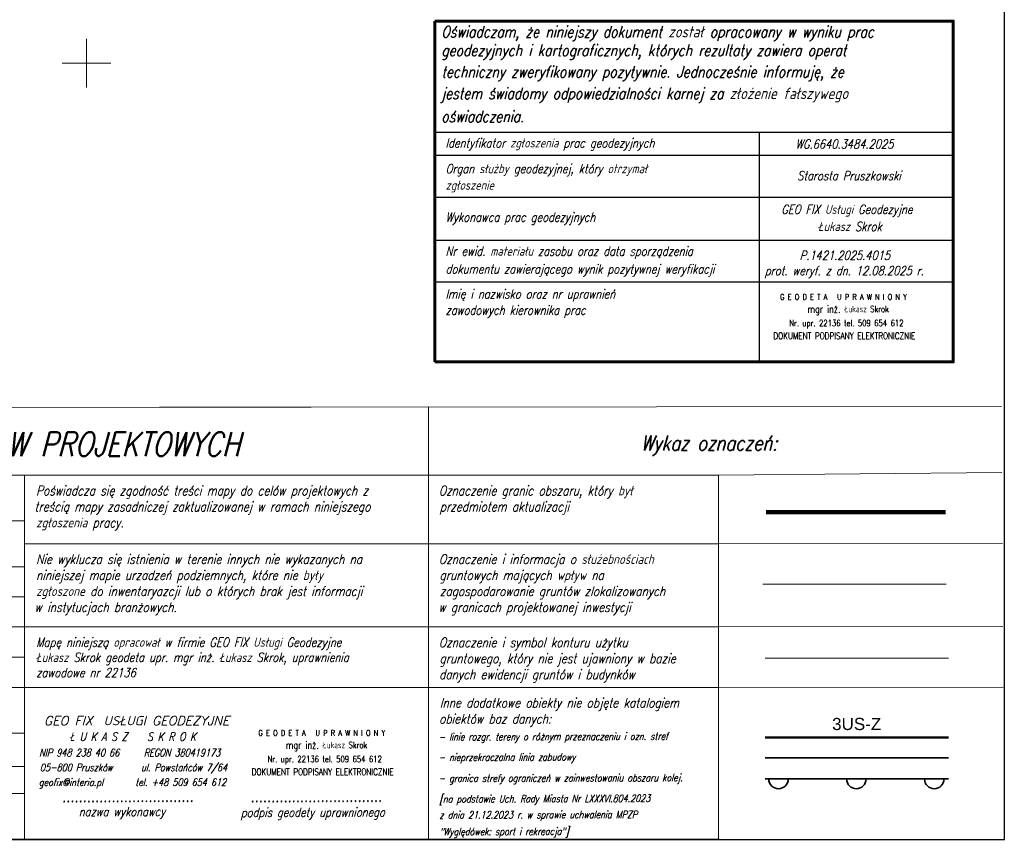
# Model space of a CAD drawing. Extents: x 7487549 to 7487844, y 5781020 to 5781260.
# Tile 12 of 13: x 7487743 to 7487844, y 5781020 to 5781104. Entities that reach past the tile are written whole.
import ezdxf
from ezdxf.enums import TextEntityAlignment as Align

# ---------------------------------------------------------------- set-up
doc = ezdxf.new("R2010")
doc.units = 0
doc.header["$MEASUREMENT"] = 0
doc.linetypes.add('1', pattern=[0])
doc.layers.get('0').update_dxf_attribs({"linetype": 'CONTINUOUS'})
for name, color, linetype, lineweight in [('! strefy mpzp', 150, 'CONTINUOUS', 50), ('__RAMKA', 7, 'CONTINUOUS', 18), ('ramka_dobra', 7, 'CONTINUOUS', 18)]:
    doc.layers.add(name, color=color, linetype=linetype, lineweight=lineweight)
for name, color, linetype in [('!ramki', 7, 'CONTINUOUS'), ('Nieprzekraczalna linia zabudowy', 7, 'CONTINUOUS'), ('ogrodzenie trwałe (linia)', 7, '902-1000')]:
    doc.layers.add(name, color=color, linetype=linetype)
doc.styles.add('KLASY', font='simplex.shx', dxfattribs={"width": 0.8, "oblique": 15.00003, "height": 1.25})
doc.styles.add('pieczątka uprawniony', font='arial.ttf', dxfattribs={"width": 0.8})
doc.styles.get("Standard").update_dxf_attribs({"font": 'arial.ttf'})
doc.linetypes.add('3117-500', pattern='A,2.5,0,[3,ksztalty.shx,S=1,R=-90,X=0,Y=0],2.5', length=5)
doc.linetypes.add('902-1000', pattern='A,5,0,[1,ksztalty.shx,S=1,R=0,X=0,Y=0],5', length=10)

# ---------------------------------------------------------------- blocks, each defined once
blk = doc.blocks.new('*U299')
at = {"layer": '__RAMKA', "style": 'KLASY', "oblique": 15.00003, "width": 0.8}
for s, p in [('Poświadcza się zgodność treści mapy do celów projektowych z', (1568.797894, -7026.571303)), ('treścią mapy zasadniczej zaktualizowanej w ramach niniejszego', (1568.53367, -7029.23797)), ('zgłoszenia pracy.', (1568.797894, -7031.904637))]:
    blk.add_text(s, height=1.6, dxfattribs=at).set_placement(p)
blk = doc.blocks.new('*U300')
at = {"layer": '__RAMKA', "style": 'KLASY', "oblique": 15.00003, "width": 0.8}
for s, p in [('Nie wyklucza się istnienia w terenie innych nie wykazanych na', (1568.797894, -7037.99943)), ('niniejszej mapie urzadzeń podziemnych, które nie były', (1568.797894, -7040.666096)), ('zgłoszone do inwentaryazcji lub o których brak jest informacji', (1568.797894, -7043.332763)), ('w instytucjach branżowych.', (1568.554085, -7045.99943))]:
    blk.add_text(s, height=1.6, dxfattribs=at).set_placement(p)
blk = doc.blocks.new('*U301')
at = {"layer": '__RAMKA', "style": 'KLASY', "oblique": 15.00003, "width": 0.8}
for s, p in [('Oznaczenie granic obszaru, który był', (1635.944177, -7026.571608)), ('przedmiotem aktualizacji', (1636.107206, -7029.238274))]:
    blk.add_text(s, height=1.6, dxfattribs=at).set_placement(p)
blk = doc.blocks.new('*U302')
at = {"layer": '__RAMKA', "style": 'KLASY', "oblique": 15.00003, "width": 0.8}
for s, p in [('Oznaczenie i informacja o służebnościach', (1635.9574, -7037.99943)), ('gruntowych mających wpływ na', (1636.060063, -7040.666096)), ('zagospodarowanie gruntów zlokalizowanych', (1636.120429, -7043.332763)), ('w granicach projektowanej inwestycji', (1635.876619, -7045.99943))]:
    blk.add_text(s, height=1.6, dxfattribs=at).set_placement(p)
blk = doc.blocks.new('*U303')
at = {"layer": '__RAMKA', "style": 'KLASY', "oblique": 15.00003, "width": 0.8}
for s, p in [('Oznaczenie i symbol konturu użytku', (1635.9574, -7051.884144)), ('gruntowego, który nie jest ujawniony w bazie', (1636.060063, -7054.550811)), ('danych ewidencji gruntów i budynków', (1635.998231, -7057.217478))]:
    blk.add_text(s, height=1.6, dxfattribs=at).set_placement(p)
blk = doc.blocks.new('*U304')
at = {"layer": '__RAMKA', "style": 'KLASY', "oblique": 15.00003, "width": 0.8}
blk.add_text('Wykaz oznaczeń:', height=2.5, dxfattribs=at).set_placement((1663.772056, -7019.089667))
blk = doc.blocks.new('*U313')
at = {"layer": '__RAMKA', "style": 'KLASY', "oblique": 15.00003, "width": 0.8}
for s, p in [('Inne dodatkowe obiekty nie objęte katalogiem', (1636.120429, -7061.941016)), ('obiektów baz danych:', (1635.998231, -7064.607682))]:
    blk.add_text(s, height=1.6, dxfattribs=at).set_placement(p)

msp = doc.modelspace()

# ---------------------------------------------------------------- linework, layer by layer
at = {"layer": '! strefy mpzp'}
msp.add_lwpolyline([(7487819.7, 5781030.8), (7487838.51, 5781030.8)], dxfattribs=at)
msp.add_lwpolyline([(7487549.26, 5781020.33), (7487844.26, 5781020.33), (7487844.26, 5781260.33), (7487549.26, 5781260.33)], close=True)
at = {"linetype": 'Continuous', "lineweight": 18, "ltscale": 0.5}
for points in [[(7487750, 5781097.5), (7487750, 5781100), (7487750, 5781102.5)], [(7487747.5, 5781100), (7487750, 5781100), (7487752.5, 5781100)]]:
    msp.add_lwpolyline(points, dxfattribs=at)
at = {"layer": 'Nieprzekraczalna linia zabudowy', "color": 150, "linetype": '3117-500', "lineweight": 35, "flags": 128}
msp.add_lwpolyline([(7487819.7, 5781028.69), (7487838.51, 5781028.69)], dxfattribs=at)
at = {"layer": 'Nieprzekraczalna linia zabudowy', "color": 150, "lineweight": 35, "flags": 128}
msp.add_lwpolyline([(7487819.7, 5781026.53), (7487838.51, 5781026.53)], dxfattribs=at)
at = {"layer": 'Nieprzekraczalna linia zabudowy', "color": 150, "lineweight": 35}
for centre in [(7487821.06, 5781026.53), (7487829.06, 5781026.53), (7487837.06, 5781026.53)]:
    msp.add_arc(centre, 1, 180, 0, dxfattribs=at)
at = {"layer": 'ogrodzenie trwałe (linia)', "color": 1, "linetype": 'Continuous'}
msp.add_line((7487785.75, 5781090.57), (7487839.02, 5781090.57), dxfattribs=at)
at = {"layer": 'ogrodzenie trwałe (linia)', "color": 1, "linetype": 'Continuous', "lineweight": 60}
for points in [[(7487785.75, 5781104.34), (7487839.02, 5781104.34), (7487839.02, 5781069.34), (7487785.75, 5781069.34)], [(7487785.75, 5781104.34), (7487785.75, 5781069.34)]]:
    msp.add_lwpolyline(points, dxfattribs=at)
at = {"layer": 'ogrodzenie trwałe (linia)', "color": 1, "linetype": 'Continuous'}
for points in [[(7487785.75, 5781092.92), (7487839.02, 5781092.92)], [(7487819.07, 5781092.92), (7487819.07, 5781069.34)], [(7487785.75, 5781086.26), (7487839.02, 5781086.26)], [(7487839.02, 5781081.82), (7487785.75, 5781081.82)], [(7487785.75, 5781077.55), (7487839.02, 5781077.55)], [(7487785.75, 5781069.34), (7487839.02, 5781069.34)], [(7487785.75, 5781069.34), (7487839.02, 5781069.34)]]:
    msp.add_lwpolyline(points, dxfattribs=at)
at = {"layer": 'ramka_dobra', "color": 18, "true_color": 0x000000}
msp.add_line((7487814.91, 5781035.93), (7487844.15, 5781035.96), dxfattribs=at)
for points in [[(7487702.15, 5781064.63), (7487843.97, 5781064.78)], [(7487814.91, 5781057.72), (7487844.01, 5781057.98)], [(7487814.91, 5781042.13), (7487844.11, 5781042.17)]]:
    msp.add_lwpolyline(points, dxfattribs=at)
at = {"layer": 'ramka_dobra', "color": 18, "true_color": 0x000000, "flags": 128}
for points in [[(7487724.36, 5781057.72), (7487743.62, 5781057.72), (7487743.62, 5781020.34), (7487724.36, 5781020.34), (7487724.36, 5781025.04), (7487743.62, 5781025.04), (7487743.62, 5781027.8), (7487724.36, 5781027.8), (7487724.36, 5781031.23), (7487743.62, 5781031.23), (7487743.62, 5781035.93), (7487724.36, 5781035.93), (7487724.36, 5781039.03), (7487743.62, 5781039.03), (7487743.62, 5781042.13), (7487724.36, 5781042.13), (7487724.36, 5781045.22), (7487743.62, 5781045.22), (7487743.62, 5781048.32), (7487724.36, 5781048.32), (7487724.36, 5781053.02), (7487743.62, 5781053.02)], [(7487743.62, 5781057.72), (7487785.1, 5781057.72), (7487785.1, 5781057.72), (7487785.1, 5781050.68), (7487743.62, 5781050.68)], [(7487785.1, 5781050.68), (7487785.1, 5781042.13), (7487743.62, 5781042.13)], [(7487819.47, 5781046.54), (7487838.28, 5781046.54)], [(7487743.62, 5781035.93), (7487785.1, 5781035.93), (7487785.1, 5781042.13)], [(7487819.7, 5781038.94), (7487838.51, 5781038.94)]]:
    msp.add_lwpolyline(points, dxfattribs=at)
at = {"layer": 'ramka_dobra', "color": 96, "linetype": '1', "lineweight": 100, "true_color": 0x008000, "flags": 128}
msp.add_lwpolyline([(7487819.8, 5781053.92), (7487838.23, 5781053.92)], dxfattribs=at)
at = {"layer": 'ramka_dobra'}
msp.add_lwpolyline([(7487814.91, 5781050.68), (7487844.06, 5781050.71)], dxfattribs=at)
at = {"layer": 'ramka_dobra', "color": 18, "true_color": 0x000000}
for points in [[(7487702.15, 5781057.72), (7487785.1, 5781057.72), (7487785.1, 5781064.72), (7487702.15, 5781064.63)], [(7487702.15, 5781057.72), (7487785.1, 5781057.72), (7487785.1, 5781064.72), (7487702.15, 5781064.63)], [(7487785.1, 5781057.72), (7487814.91, 5781057.72), (7487814.91, 5781035.93), (7487785.1, 5781035.93)], [(7487785.1, 5781057.72), (7487814.91, 5781057.72), (7487814.91, 5781050.68), (7487785.1, 5781050.68)], [(7487785.1, 5781050.68), (7487814.91, 5781050.68), (7487814.91, 5781042.13), (7487785.1, 5781042.13)], [(7487743.62, 5781035.93), (7487785.1, 5781035.93), (7487785.1, 5781020.34), (7487743.62, 5781020.34)], [(7487785.1, 5781035.93), (7487814.91, 5781035.93), (7487814.91, 5781020.34), (7487785.1, 5781020.34)]]:
    msp.add_3dface(points, dxfattribs=at)

# ---------------------------------------------------------------- block references
at = {"layer": 'ramka_dobra', "color": 18, "true_color": 0x000000, "xscale": 0.616, "yscale": 0.616, "zscale": 0.616}
for name, p in [('*U304', (7486782.06, 5785384.01)), ('*U299', (7486778.43, 5785384.01)), ('*U301', (7486778.43, 5785384.01)), ('*U300', (7486778.43, 5785384.01)), ('*U302', (7486778.43, 5785384.01)), ('*U303', (7486778.43, 5785384.01)), ('*U313', (7486778.43, 5785384.01))]:
    msp.add_blockref(name, p, dxfattribs=at)

# ---------------------------------------------------------------- texts
at = {"layer": '! strefy mpzp'}
msp.add_text('3US-Z', height=1.25, dxfattribs=at).set_placement((7487826.57, 5781031.55))
at = {"layer": '!ramki', "color": 172, "linetype": 'Continuous', "lineweight": 18, "ltscale": 0.5, "char_height": 0.68, "attachment_point": 1, "line_spacing_factor": 1.2, "style": 'pieczątka uprawniony'}
for insert in [(7487799.34, 5781076.3), (7487745.76, 5781031.54)]:
    msp.add_mtext_dynamic_manual_height_columns('\\A1;\\pi21.89298;{\\Fsimplex|c0;\\H0.85x;G\\Fsimplex|c238; \\Fsimplex|c0;E\\Fsimplex|c238; \\Fsimplex|c0;O\\Fsimplex|c238; \\Fsimplex|c0;D\\Fsimplex|c238; \\Fsimplex|c0;E\\Fsimplex|c238; \\Fsimplex|c0;T\\Fsimplex|c238; \\Fsimplex|c0;A\\Fsimplex|c238;   \\Fsimplex|c0;U\\Fsimplex|c238; \\Fsimplex|c0;P\\Fsimplex|c238; \\Fsimplex|c0;R\\Fsimplex|c238; \\Fsimplex|c0;A\\Fsimplex|c238; \\Fsimplex|c0;W\\Fsimplex|c238; \\Fsimplex|c0;N\\Fsimplex|c238; \\Fsimplex|c0;I\\Fsimplex|c238; \\Fsimplex|c0;O\\Fsimplex|c238; \\Fsimplex|c0;N\\Fsimplex|c238; \\Fsimplex|c0;Y\\P\\pi24.70693;\\H1.2941x;mgr inż. \\H0.86364x;Łukasz Skrok\\P\\pi22.8282;Nr. upr. 22136\\Fsimplex|c238; \\Fsimplex|c0;tel. 509 654 612\\Fsimplex|c238;\\P\\pi21.19905;\\H1.0526x;\\C8;DOKUMENT PODPISANY ELEKTRONICZNIE}', width=58.847, gutter_width=3.75, heights=[16.01], dxfattribs=dict(at, insert=insert))
at = {"layer": '__RAMKA', "color": 1, "style": 'KLASY', "oblique": 15, "width": 0.8}
for s, height, p in [('Oświadczam, że niniejszy dokument został opracowany w wyniku prac', 1.1628, (7487786.42, 5781102.66)), ('geodezyjnych i kartograficznych, których rezultaty zawiera operat ', 1.1628, (7487786.42, 5781100.75)), ('techniczny zweryfikowany pozytywnie. Jednocześnie informuję, że', 1.1628, (7487786.42, 5781098.54)), ('jestem świadomy odpowiedzialności karnej za złożenie fałszywego', 1.1628, (7487786.42, 5781096.33)), ('oświadczenia.', 1.1628, (7487786.42, 5781093.96)), ('Identyfikator zgłoszenia prac geodezyjnych', 0.9302, (7487786.87, 5781091.36)), ('Organ służby geodezyjnej, który otrzymał', 0.9302, (7487786.87, 5781088.72)), ('zgłoszenie', 0.93, (7487786.87, 5781087.02)), ('Wykonawca prac geodezyjnych', 0.9302, (7487786.87, 5781083.74)), ('Nr ewid. materiału zasobu oraz data sporządzenia ', 0.9302, (7487786.87, 5781080.25)), ('dokumentu zawierającego wynik pozytywnej weryfikacji', 0.9302, (7487786.87, 5781078.42)), ('Imię i nazwisko oraz nr uprawnień', 0.9302, (7487786.87, 5781075.86)), ('zawodowych kierownika prac', 0.9302, (7487786.87, 5781074.19))]:
    msp.add_text(s, height=height, dxfattribs=at).set_placement(p)
at = {"layer": '__RAMKA', "color": 5, "style": 'KLASY', "oblique": 15, "width": 0.8}
for s, p in [('WG.6640.3484.2025', (7487822.82, 5781091.24)), ('Starosta Pruszkowski', (7487822.98, 5781088)), ('GEO FIX Usługi Geodezyjne', (7487821.36, 5781084.54)), ('Łukasz Skrok', (7487825.12, 5781082.78)), ('P.1421.2025.4015', (7487823.24, 5781079.81)), ('prot. weryf. z dn. 12.08.2025 r.', (7487819.66, 5781078.24))]:
    msp.add_text(s, height=0.9302, dxfattribs=at).set_placement(p)
at = {"layer": '__RAMKA', "linetype": 'Continuous', "style": 'KLASY', "oblique": 15, "width": 0.8}
for s, p in [('- linie rozgr. tereny o różnym przeznaczeniu i ozn. stref', (7487786.15, 5781030.47)), ('- nieprzekraczalna linia zabudowy ', (7487786.15, 5781028.37)), ('- granica strefy ograniczeń w zainwestowaniu obszaru kolej.', (7487786.15, 5781026.21)), ('[na podstawie Uch. Rady Miasta Nr LXXXVI.804.2023 ', (7487786.24, 5781024.1)), ('z dnia 21.12.2023 r. w sprawie uchwalenia MPZP ', (7487786.24, 5781022.45)), ('"Wyględówek: sport i rekreacja"]', (7487786.24, 5781020.74))]:
    msp.add_text(s, height=0.75, rotation=0.1873, dxfattribs=at).set_placement(p)
at = {"layer": 'ramka_dobra', "color": 18, "linetype": 'Continuous', "true_color": 0x000000, "style": 'KLASY', "oblique": 15, "width": 0.8}
msp.add_text('MAPA DO CELÓW PROJEKTOWYCH', height=2.464, dxfattribs=at).set_placement((7487743.87, 5781060.91), align=Align.MIDDLE_CENTER)
at = {"layer": 'ramka_dobra', "color": 18, "true_color": 0x000000, "style": 'KLASY', "oblique": 15, "width": 0.8}
for s, p in [('Mapę niniejszą opracował w firmie GEO FIX Usługi Geodezyjne', (7487744.81, 5781040.1)), ('Łukasz Skrok geodeta upr. mgr inż. Łukasz Skrok, uprawnienia', (7487744.81, 5781038.54)), ('zawodowe nr 22136', (7487744.81, 5781036.98))]:
    msp.add_text(s, height=0.9363, dxfattribs=at).set_placement(p)
at = {"layer": 'ramka_dobra', "color": 5, "ltscale": 1.2, "style": 'KLASY', "oblique": 15}
for s, height, p in [('GEO FIX', 0.941, (7487745.62, 5781032.04)), (' USŁUGI GEODEZYJNE', 0.9413, (7487751.09, 5781032.04))]:
    msp.add_text(s, height=height, dxfattribs=at).set_placement(p)
at = {"layer": 'ramka_dobra', "color": 5, "style": 'KLASY', "oblique": 15, "width": 0.8}
for s, height, p in [('Ł U K A S Z   S K R O K', 0.8688, (7487748.26, 5781030.44)), ('NIP 948 238 40 66    REGON 380419173', 0.7602, (7487745.14, 5781028.85)), ('05-800 Pruszków     ul. Powstańców 7/64', 0.7602, (7487745.2, 5781027.33)), ('geofix@interia.pl      tel. +48 509 654 612', 0.7602, (7487745.08, 5781025.81))]:
    msp.add_text(s, height=height, dxfattribs=at).set_placement(p)
at = {"layer": 'ramka_dobra', "color": 18, "linetype": 'Continuous', "true_color": 0x000000, "style": 'KLASY', "oblique": 15, "width": 0.8}
for s, height, p in [('................................', 1.232, (7487747.47, 5781024.15)), ('................................', 1.232, (7487766.83, 5781024.15)), ('nazwa wykonawcy', 0.924, (7487749.2, 5781022.7)), ('podpis geodety uprawnionego', 0.924, (7487765.84, 5781022.62))]:
    msp.add_text(s, height=height, rotation=0.1873, dxfattribs=at).set_placement(p)

doc.saveas('drawing.dxf')
